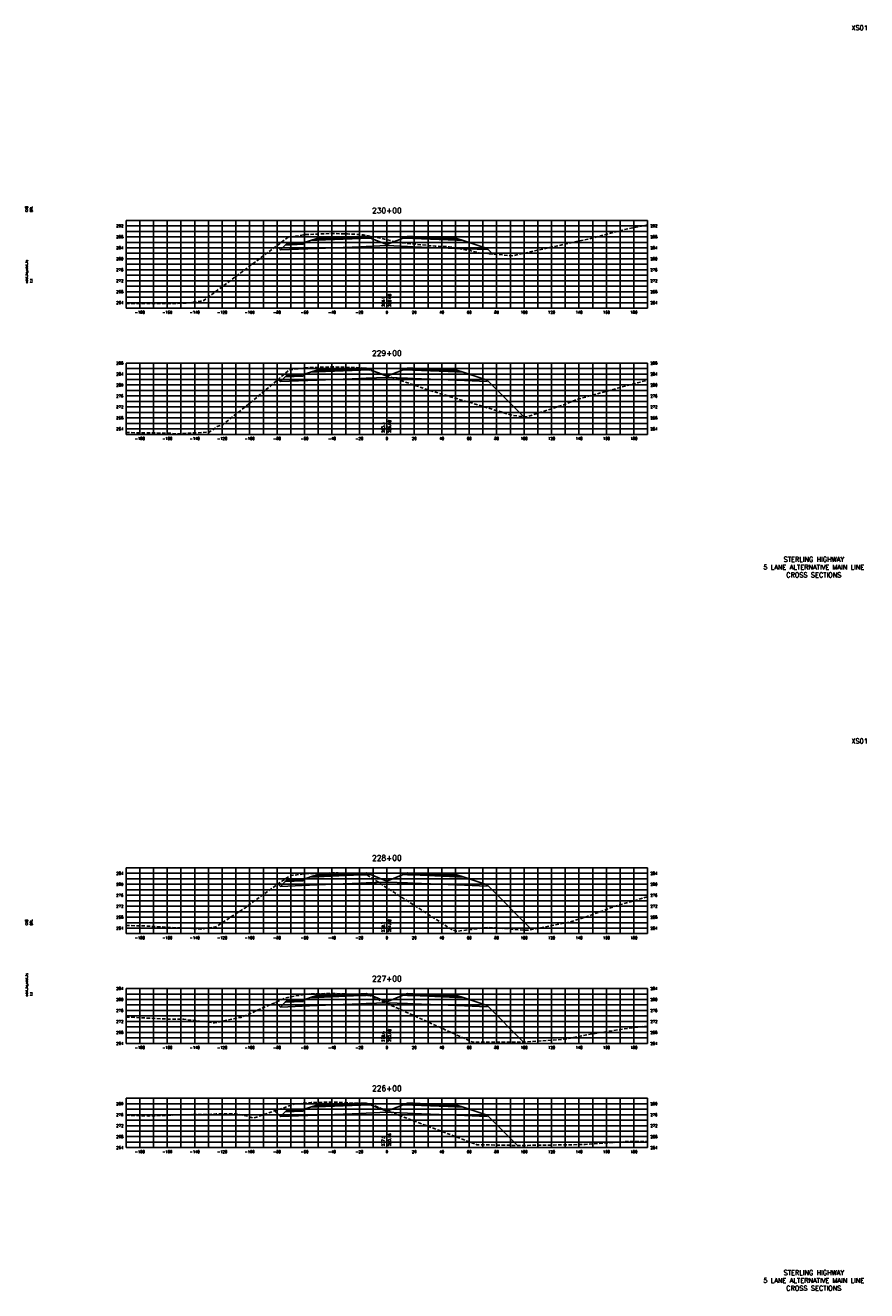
# Model space of a CAD drawing. Extents: x 37 to 10140, y -1968 to 9206.
# Tile 24 of 105: x 3687 to 4300, y 2616 to 3538. Entities that reach past the tile are written whole.
import ezdxf
from ezdxf.enums import TextEntityAlignment as Align

# ---------------------------------------------------------------- set-up
doc = ezdxf.new("R2010")
doc.units = 0
doc.header["$LTSCALE"] = 20
doc.header["$MEASUREMENT"] = 0
doc.linetypes.add('HIDDEN_050%', pattern=[0.1875, 0.125, -0.0625])
for name, color, linetype in [('S-AT-TXT175', 6, 'Continuous'), ('S-AT-TXT80', 1, 'Continuous'), ('XDATUM', 3, 'Continuous'), ('XEG', 1, 'HIDDEN_050%'), ('XFG', 2, 'Continuous'), ('XGRID', 251, 'Continuous'), ('XGRIDT', 2, 'Continuous'), ('XREF-BORDER', 7, 'Continuous')]:
    doc.layers.add(name, color=color, linetype=linetype)
doc.styles.add('L100', font='simplex.shx', dxfattribs={"height": 2})
doc.styles.add('L175', font='ROMANSM.shx', dxfattribs={"height": 3.5})
doc.styles.add('L80', font='ROMANSM.shx', dxfattribs={"height": 1.6})

# ---------------------------------------------------------------- blocks, each defined once
blk = doc.blocks.new('03025_00_att1')
at = {"layer": 'S-AT-TXT175', "style": 'L175'}
for tag, p in [('NUM', (32.402, 20.822)), ('LINE1', (30.64, 1.444)), ('LINE2', (30.64, 1.161)), ('LINE3', (30.64, 0.877))]:
    blk.add_attdef(tag, text='', height=0.175, dxfattribs=at).set_placement(p, align=Align.CENTER)
at = {"layer": 'S-AT-TXT80', "style": 'L80'}
for tag, p in [('DESIGNED', (2.094, 14.201)), ('CHECKED', (2.265, 14.201)), ('DRAFTED', (2.436, 14.201)), ('PCTB', (2.094, 11.605)), ('PSCALE', (2.265, 11.605)), ('PVIEW', (2.436, 11.605))]:
    blk.add_attdef(tag, p, '', height=0.08, rotation=90, dxfattribs=at)

msp = doc.modelspace()

# ---------------------------------------------------------------- linework, layer by layer
at = {"layer": 'XDATUM', "flags": 128}
for points in [[(3869.58, 3377.31), (3872.41, 3374.48), (3899, 3375.54), (3931, 3376.82), (3935, 3376.98), (3950, 3377.58), (3965, 3376.98), (3969, 3376.82), (4001, 3375.54), (4023, 3374.66), (4023, 3375.55), (4027.1, 3371.45)], [(3870.81, 3280.08), (3872.41, 3278.48), (3899, 3279.54), (3931, 3280.82), (3935, 3280.98), (3950, 3281.58), (3965, 3280.98), (3969, 3280.82), (4001, 3279.54), (4023, 3278.66), (4023, 3279.55), (4049.54, 3253.01)], [(3870.64, 2912.25), (3872.41, 2910.48), (3899, 2911.54), (3931, 2912.82), (3935, 2912.98), (3950, 2913.58), (3965, 2912.98), (3969, 2912.82), (4001, 2911.54), (4023, 2910.66), (4023, 2911.55), (4055.51, 2879.04)], [(3868.95, 2825.94), (3872.41, 2822.48), (3899, 2823.54), (3931, 2824.82), (3935, 2824.98), (3950, 2825.58), (3965, 2824.98), (3969, 2824.82), (4001, 2823.54), (4023, 2822.66), (4023, 2823.55), (4049.61, 2796.94)], [(3868.25, 2746.79), (3872.41, 2742.64), (3899, 2743.7), (3931, 2744.98), (3935, 2745.14), (3950, 2745.74), (3965, 2745.14), (3969, 2744.98), (4001, 2743.7), (4023, 2742.82), (4023, 2743.71), (4045.1, 2721.6)]]:
    msp.add_lwpolyline(points, dxfattribs=at)
at = {"layer": 'XEG', "flags": 128}
for points in [[(3760, 3335.24), (3766.76, 3335.48), (3797.2, 3335.44), (3802.88, 3335.63), (3814.4, 3337.13), (3816.76, 3337.67), (3823.8, 3342.98), (3878.26, 3383.83), (3883.71, 3384.4), (3890.37, 3385.6), (3899.43, 3386.05), (3910.31, 3386.46), (3921.21, 3386.08), (3930.53, 3385.71), (3932.88, 3385.45), (3934.54, 3385.22), (3944.24, 3383.25), (3950, 3381.87), (3958.14, 3379.93), (3985.14, 3377.25), (3995.38, 3376.8), (4010.73, 3373.96), (4017.27, 3372.31), (4039, 3370.41), (4041.78, 3370.12), (4046.27, 3371.26), (4076.82, 3378), (4096.35, 3382.29), (4110.05, 3385.8), (4122.79, 3389.2), (4140, 3392.71)], [(3760, 3241.3), (3760.24, 3241.29), (3793.01, 3240.9), (3795.36, 3240.37), (3805.67, 3240.88), (3820.57, 3241.63), (3826.31, 3245.71), (3830.63, 3247.15), (3853.42, 3265.47), (3879.06, 3287.02), (3886.39, 3288.02), (3890.92, 3288.62), (3898.28, 3288.78), (3910.82, 3289.19), (3923.39, 3288.81), (3930.87, 3288.52), (3932.25, 3288.31), (3934.47, 3287.93), (3950, 3282.68), (3983.85, 3271.23), (4041.99, 3253.73), (4051.05, 3252.87), (4052.64, 3253.09), (4073.86, 3259.89), (4078.65, 3261.52), (4078.82, 3261.61), (4089.15, 3265.64), (4123.73, 3275.2), (4138.19, 3279.04), (4140, 3279.49)], [(3760, 2882.01), (3766.88, 2881.77), (3774.02, 2881.59), (3779.49, 2881.26), (3814.51, 2879.39), (3819.43, 2880.08), (3825.42, 2880.98), (3840.42, 2890.76), (3846.4, 2894.61), (3871.77, 2913.08), (3879.63, 2918.27), (3881.6, 2918.55), (3891.13, 2919.74), (3894.73, 2919.84), (3910.91, 2920.39), (3914.62, 2920.24), (3931.06, 2919.7), (3931.88, 2919.62), (3935.02, 2919.14), (3950, 2909.48), (3997.29, 2879.01), (4000.43, 2877.8), (4001.26, 2877.8), (4024.2, 2880.57), (4030.09, 2880.13), (4046.81, 2878.74), (4052.82, 2878.52), (4080.83, 2883.91), (4086.4, 2885.36), (4097.91, 2889.19), (4117.3, 2896.34), (4131.97, 2900.48), (4140, 2903)], [(3760, 2815.18), (3791.75, 2813.68), (3802.17, 2813.61), (3810.63, 2812.58), (3819.37, 2811.5), (3824.38, 2810.91), (3839.51, 2814.25), (3841.89, 2814.98), (3843.5, 2814.78), (3876.06, 2829.05), (3876.44, 2829.21), (3876.48, 2829.21), (3891.16, 2831.95), (3909.81, 2832.43), (3910.67, 2832.45), (3911.49, 2832.42), (3931.76, 2831.51), (3932.01, 2831.48), (3937.63, 2830.81), (3946.19, 2826.9), (3950, 2825.18), (4012.78, 2796.79), (4041.45, 2796.87), (4049.24, 2796.92), (4077.24, 2798.86), (4083.8, 2799.81), (4088.59, 2800.93), (4096.41, 2802.37), (4128.05, 2807.36), (4140, 2808.54)], [(3760, 2743.6), (3776.06, 2743.06), (3781.28, 2743.26), (3799.03, 2743.93), (3822.94, 2744.31), (3825.59, 2744.66), (3839.96, 2744.72), (3845.67, 2743.63), (3853.05, 2741.57), (3874.82, 2749.05), (3882.15, 2751.67), (3890.13, 2752.51), (3891.55, 2752.7), (3894.86, 2752.79), (3910.89, 2753.22), (3928.45, 2752.36), (3931.6, 2752.22), (3937.52, 2751.54), (3938.51, 2751.43), (3950, 2746.97), (3956.97, 2744.27), (4015.66, 2722.15), (4043.81, 2721.62), (4048.78, 2721.56), (4052.38, 2721.68), (4083.4, 2722.06), (4094.45, 2722.35), (4124.56, 2724.43), (4140, 2724.57)]]:
    msp.add_lwpolyline(points, dxfattribs=at)
at = {"layer": 'XFG', "flags": 128}
for points in [[(3872.41, 3374.48), (3872.41, 3374.48), (3869.58, 3377.31)], [(3950, 3378.32), (3938.05, 3383.11), (3935, 3382.98), (3931, 3382.82), (3899, 3381.54), (3894.43, 3381.36), (3889, 3379.55), (3889, 3378.55), (3875.96, 3378.03), (3872.41, 3374.48), (3899, 3375.54), (3931, 3376.82), (3935, 3376.98), (3950, 3377.58), (3950, 3378.32)], [(3889, 3379.55), (3888, 3379.51), (3888, 3379.17), (3878, 3378.77), (3878, 3379.11), (3877, 3379.07), (3875.96, 3378.03), (3889, 3378.55), (3889, 3379.55)], [(3888, 3379.51), (3878, 3379.11), (3878, 3378.77), (3888, 3379.17), (3888, 3379.51)], [(3935, 3383.32), (3931, 3383.16), (3899, 3381.88), (3899, 3382.88), (3894.43, 3381.36), (3899, 3381.54), (3931, 3382.82), (3935, 3382.98), (3938.05, 3383.11), (3935, 3384.32), (3935, 3383.32)], [(3935, 3384.32), (3931, 3384.16), (3899, 3382.88), (3899, 3382.54), (3931, 3383.82), (3935, 3383.98), (3935, 3384.32)], [(3935, 3383.98), (3931, 3383.82), (3899, 3382.54), (3899, 3381.88), (3931, 3383.16), (3935, 3383.32), (3935, 3383.98)], [(3950, 3378.32), (3961.95, 3383.11), (3965, 3382.98), (3969, 3382.82), (4001, 3381.54), (4005.57, 3381.36), (4023, 3375.55), (4023, 3374.66), (4001, 3375.54), (3969, 3376.82), (3965, 3376.98), (3950, 3377.58)], [(3965, 3384.32), (3961.95, 3383.11), (3965, 3382.98), (3969, 3382.82), (4001, 3381.54), (4005.57, 3381.36), (4001, 3382.88), (4001, 3381.88), (3969, 3383.16), (3965, 3383.32), (3965, 3384.32)], [(3965, 3384.32), (3965, 3383.98), (3969, 3383.82), (4001, 3382.54), (4001, 3382.88), (3969, 3384.16), (3965, 3384.32)], [(3965, 3383.98), (3965, 3383.32), (3969, 3383.16), (4001, 3381.88), (4001, 3382.54), (3969, 3383.82), (3965, 3383.98)], [(4023, 3375.55), (4023, 3375.55), (4027.1, 3371.45)], [(3950, 3282.32), (3938.05, 3287.11), (3935, 3286.98), (3931, 3286.82), (3899, 3285.54), (3894.43, 3285.36), (3889, 3283.55), (3889, 3282.55), (3875.96, 3282.03), (3872.41, 3278.48), (3899, 3279.54), (3931, 3280.82), (3935, 3280.98), (3950, 3281.58), (3950, 3282.32)], [(3935, 3287.32), (3931, 3287.16), (3899, 3285.88), (3899, 3286.88), (3894.43, 3285.36), (3899, 3285.54), (3931, 3286.82), (3935, 3286.98), (3938.05, 3287.11), (3935, 3288.32), (3935, 3287.32)], [(3935, 3288.32), (3931, 3288.16), (3899, 3286.88), (3899, 3286.54), (3931, 3287.82), (3935, 3287.98), (3935, 3288.32)], [(3935, 3287.98), (3931, 3287.82), (3899, 3286.54), (3899, 3285.88), (3931, 3287.16), (3935, 3287.32), (3935, 3287.98)], [(3950, 3282.32), (3961.95, 3287.11), (3965, 3286.98), (3969, 3286.82), (4001, 3285.54), (4005.57, 3285.36), (4023, 3279.55), (4023, 3278.66), (4001, 3279.54), (3969, 3280.82), (3965, 3280.98), (3950, 3281.58)], [(3965, 3288.32), (3961.95, 3287.11), (3965, 3286.98), (3969, 3286.82), (4001, 3285.54), (4005.57, 3285.36), (4001, 3286.88), (4001, 3285.88), (3969, 3287.16), (3965, 3287.32), (3965, 3288.32)], [(3965, 3288.32), (3965, 3287.98), (3969, 3287.82), (4001, 3286.54), (4001, 3286.88), (3969, 3288.16), (3965, 3288.32)], [(3965, 3287.98), (3965, 3287.32), (3969, 3287.16), (4001, 3285.88), (4001, 3286.54), (3969, 3287.82), (3965, 3287.98)], [(3872.41, 3278.48), (3872.41, 3278.48), (3870.81, 3280.08)], [(3889, 3283.55), (3888, 3283.51), (3888, 3283.17), (3878, 3282.77), (3878, 3283.11), (3877, 3283.07), (3875.96, 3282.03), (3889, 3282.55), (3889, 3283.55)], [(3888, 3283.51), (3878, 3283.11), (3878, 3282.77), (3888, 3283.17), (3888, 3283.51)], [(4023, 3279.55), (4023, 3279.55), (4049.54, 3253.01)], [(3950, 2914.32), (3938.05, 2919.11), (3935, 2918.98), (3931, 2918.82), (3899, 2917.54), (3894.43, 2917.36), (3889, 2915.55), (3889, 2914.55), (3875.96, 2914.03), (3872.41, 2910.48), (3899, 2911.54), (3931, 2912.82), (3935, 2912.98), (3950, 2913.58), (3950, 2914.32)], [(3889, 2915.55), (3888, 2915.51), (3888, 2915.17), (3878, 2914.77), (3878, 2915.11), (3877, 2915.07), (3875.96, 2914.03), (3889, 2914.55), (3889, 2915.55)], [(3888, 2915.51), (3878, 2915.11), (3878, 2914.77), (3888, 2915.17), (3888, 2915.51)], [(3935, 2919.32), (3931, 2919.16), (3899, 2917.88), (3899, 2918.88), (3894.43, 2917.36), (3899, 2917.54), (3931, 2918.82), (3935, 2918.98), (3938.05, 2919.11), (3935, 2920.32), (3935, 2919.32)], [(3935, 2920.32), (3931, 2920.16), (3899, 2918.88), (3899, 2918.54), (3931, 2919.82), (3935, 2919.98), (3935, 2920.32)], [(3935, 2919.98), (3931, 2919.82), (3899, 2918.54), (3899, 2917.88), (3931, 2919.16), (3935, 2919.32), (3935, 2919.98)], [(3950, 2914.32), (3961.95, 2919.11), (3965, 2918.98), (3969, 2918.82), (4001, 2917.54), (4005.57, 2917.36), (4023, 2911.55), (4023, 2910.66), (4001, 2911.54), (3969, 2912.82), (3965, 2912.98), (3950, 2913.58)], [(3965, 2920.32), (3961.95, 2919.11), (3965, 2918.98), (3969, 2918.82), (4001, 2917.54), (4005.57, 2917.36), (4001, 2918.88), (4001, 2917.88), (3969, 2919.16), (3965, 2919.32), (3965, 2920.32)], [(3965, 2920.32), (3965, 2919.98), (3969, 2919.82), (4001, 2918.54), (4001, 2918.88), (3969, 2920.16), (3965, 2920.32)], [(3965, 2919.98), (3965, 2919.32), (3969, 2919.16), (4001, 2917.88), (4001, 2918.54), (3969, 2919.82), (3965, 2919.98)], [(3872.41, 2910.48), (3872.41, 2910.48), (3870.64, 2912.25)], [(4023, 2911.55), (4023, 2911.55), (4055.51, 2879.04)], [(3935, 2831.32), (3931, 2831.16), (3899, 2829.88), (3899, 2830.88), (3894.43, 2829.36), (3899, 2829.54), (3931, 2830.82), (3935, 2830.98), (3938.05, 2831.11), (3935, 2832.32), (3935, 2831.32)], [(3935, 2832.32), (3931, 2832.16), (3899, 2830.88), (3899, 2830.54), (3931, 2831.82), (3935, 2831.98), (3935, 2832.32)], [(3965, 2832.32), (3961.95, 2831.11), (3965, 2830.98), (3969, 2830.82), (4001, 2829.54), (4005.57, 2829.36), (4001, 2830.88), (4001, 2829.88), (3969, 2831.16), (3965, 2831.32), (3965, 2832.32)], [(3965, 2832.32), (3965, 2831.98), (3969, 2831.82), (4001, 2830.54), (4001, 2830.88), (3969, 2832.16), (3965, 2832.32)], [(3872.41, 2822.48), (3872.41, 2822.48), (3868.95, 2825.94)], [(3950, 2826.32), (3938.05, 2831.11), (3935, 2830.98), (3931, 2830.82), (3899, 2829.54), (3894.43, 2829.36), (3889, 2827.55), (3889, 2826.55), (3875.96, 2826.03), (3872.41, 2822.48), (3899, 2823.54), (3931, 2824.82), (3935, 2824.98), (3950, 2825.58), (3950, 2826.32)], [(3889, 2827.55), (3888, 2827.51), (3888, 2827.17), (3878, 2826.77), (3878, 2827.11), (3877, 2827.07), (3875.96, 2826.03), (3889, 2826.55), (3889, 2827.55)], [(3888, 2827.51), (3878, 2827.11), (3878, 2826.77), (3888, 2827.17), (3888, 2827.51)], [(3935, 2831.98), (3931, 2831.82), (3899, 2830.54), (3899, 2829.88), (3931, 2831.16), (3935, 2831.32), (3935, 2831.98)], [(3950, 2826.32), (3961.95, 2831.11), (3965, 2830.98), (3969, 2830.82), (4001, 2829.54), (4005.57, 2829.36), (4023, 2823.55), (4023, 2822.66), (4001, 2823.54), (3969, 2824.82), (3965, 2824.98), (3950, 2825.58)], [(3965, 2831.98), (3965, 2831.32), (3969, 2831.16), (4001, 2829.88), (4001, 2830.54), (3969, 2831.82), (3965, 2831.98)], [(4023, 2823.55), (4023, 2823.55), (4049.61, 2796.94)], [(3950, 2746.48), (3938.05, 2751.26), (3935, 2751.14), (3931, 2750.98), (3899, 2749.7), (3894.43, 2749.52), (3889, 2747.71), (3889, 2746.71), (3875.96, 2746.19), (3872.41, 2742.64), (3899, 2743.7), (3931, 2744.98), (3935, 2745.14), (3950, 2745.74), (3950, 2746.48)], [(3935, 2751.48), (3931, 2751.32), (3899, 2750.04), (3899, 2751.04), (3894.43, 2749.52), (3899, 2749.7), (3931, 2750.98), (3935, 2751.14), (3938.05, 2751.26), (3935, 2752.48), (3935, 2751.48)], [(3935, 2752.48), (3931, 2752.32), (3899, 2751.04), (3899, 2750.7), (3931, 2751.98), (3935, 2752.14), (3935, 2752.48)], [(3935, 2752.14), (3931, 2751.98), (3899, 2750.7), (3899, 2750.04), (3931, 2751.32), (3935, 2751.48), (3935, 2752.14)], [(3950, 2746.48), (3961.95, 2751.26), (3965, 2751.14), (3969, 2750.98), (4001, 2749.7), (4005.57, 2749.52), (4023, 2743.71), (4023, 2742.82), (4001, 2743.7), (3969, 2744.98), (3965, 2745.14), (3950, 2745.74)], [(3965, 2752.48), (3961.95, 2751.26), (3965, 2751.14), (3969, 2750.98), (4001, 2749.7), (4005.57, 2749.52), (4001, 2751.04), (4001, 2750.04), (3969, 2751.32), (3965, 2751.48), (3965, 2752.48)], [(3965, 2752.48), (3965, 2752.14), (3969, 2751.98), (4001, 2750.7), (4001, 2751.04), (3969, 2752.32), (3965, 2752.48)], [(3965, 2752.14), (3965, 2751.48), (3969, 2751.32), (4001, 2750.04), (4001, 2750.7), (3969, 2751.98), (3965, 2752.14)], [(3872.41, 2742.64), (3872.41, 2742.64), (3868.25, 2746.79)], [(3889, 2747.71), (3888, 2747.67), (3888, 2747.33), (3878, 2746.93), (3878, 2747.27), (3877, 2747.23), (3875.96, 2746.19), (3889, 2746.71), (3889, 2747.71)], [(3888, 2747.67), (3878, 2747.27), (3878, 2746.93), (3888, 2747.33), (3888, 2747.67)], [(4023, 2743.71), (4023, 2743.71), (4045.1, 2721.6)]]:
    msp.add_lwpolyline(points, dxfattribs=at)
at = {"layer": 'XGRID'}
for p, q in [((3760, 3332), (3760, 3396)), ((3760, 3396), (4140, 3396)), ((3770, 3332), (3770, 3396)), ((3780, 3332), (3780, 3396)), ((3790, 3332), (3790, 3396)), ((3800, 3332), (3800, 3396)), ((3810, 3332), (3810, 3396)), ((3820, 3332), (3820, 3396)), ((3830, 3332), (3830, 3396)), ((3840, 3332), (3840, 3396)), ((3850, 3332), (3850, 3396)), ((3860, 3332), (3860, 3396)), ((3870, 3332), (3870, 3396)), ((3880, 3332), (3880, 3396)), ((3890, 3332), (3890, 3396)), ((3900, 3332), (3900, 3396)), ((3910, 3332), (3910, 3396)), ((3920, 3332), (3920, 3396)), ((3930, 3332), (3930, 3396)), ((3940, 3332), (3940, 3396)), ((3950, 3332), (3950, 3396)), ((3960, 3332), (3960, 3396)), ((3970, 3332), (3970, 3396)), ((3980, 3332), (3980, 3396)), ((3990, 3332), (3990, 3396)), ((4000, 3332), (4000, 3396)), ((4010, 3332), (4010, 3396)), ((4020, 3332), (4020, 3396)), ((4030, 3332), (4030, 3396)), ((4040, 3332), (4040, 3396)), ((4050, 3332), (4050, 3396)), ((4060, 3332), (4060, 3396)), ((4070, 3332), (4070, 3396)), ((4080, 3332), (4080, 3396)), ((4090, 3332), (4090, 3396)), ((4100, 3332), (4100, 3396)), ((4110, 3332), (4110, 3396)), ((4120, 3332), (4120, 3396)), ((4130, 3332), (4130, 3396)), ((4140, 3332), (4140, 3396)), ((3760, 3392), (4140, 3392)), ((3760, 3388), (4140, 3388)), ((3760, 3384), (4140, 3384)), ((3760, 3380), (4140, 3380)), ((3760, 3376), (4140, 3376)), ((3760, 3372), (4140, 3372)), ((3760, 3368), (4140, 3368)), ((3760, 3364), (4140, 3364)), ((3760, 3360), (4140, 3360)), ((3760, 3356), (4140, 3356)), ((3760, 3352), (4140, 3352)), ((3760, 3348), (4140, 3348)), ((3760, 3344), (4140, 3344)), ((3760, 3340), (4140, 3340)), ((3760, 3336), (4140, 3336)), ((3760, 3332), (4140, 3332)), ((3760, 3240), (3760, 3292)), ((3760, 3292), (4140, 3292)), ((3760, 3288), (4140, 3288)), ((3770, 3240), (3770, 3292)), ((3780, 3240), (3780, 3292)), ((3790, 3240), (3790, 3292)), ((3800, 3240), (3800, 3292)), ((3810, 3240), (3810, 3292)), ((3820, 3240), (3820, 3292)), ((3830, 3240), (3830, 3292)), ((3840, 3240), (3840, 3292)), ((3850, 3240), (3850, 3292)), ((3860, 3240), (3860, 3292)), ((3870, 3240), (3870, 3292)), ((3880, 3240), (3880, 3292)), ((3890, 3240), (3890, 3292)), ((3900, 3240), (3900, 3292)), ((3910, 3240), (3910, 3292)), ((3920, 3240), (3920, 3292)), ((3930, 3240), (3930, 3292)), ((3940, 3240), (3940, 3292)), ((3950, 3240), (3950, 3292)), ((3960, 3240), (3960, 3292)), ((3970, 3240), (3970, 3292)), ((3980, 3240), (3980, 3292)), ((3990, 3240), (3990, 3292)), ((4000, 3240), (4000, 3292)), ((4010, 3240), (4010, 3292)), ((4020, 3240), (4020, 3292)), ((4030, 3240), (4030, 3292)), ((4040, 3240), (4040, 3292)), ((4050, 3240), (4050, 3292)), ((4060, 3240), (4060, 3292)), ((4070, 3240), (4070, 3292)), ((4080, 3240), (4080, 3292)), ((4090, 3240), (4090, 3292)), ((4100, 3240), (4100, 3292)), ((4110, 3240), (4110, 3292)), ((4120, 3240), (4120, 3292)), ((4130, 3240), (4130, 3292)), ((4140, 3240), (4140, 3292)), ((3760, 3284), (4140, 3284)), ((3760, 3280), (4140, 3280)), ((3760, 3276), (4140, 3276)), ((3760, 3272), (4140, 3272)), ((3760, 3268), (4140, 3268)), ((3760, 3264), (4140, 3264)), ((3760, 3260), (4140, 3260)), ((3760, 3256), (4140, 3256)), ((3760, 3252), (4140, 3252)), ((3760, 3248), (4140, 3248)), ((3760, 3244), (4140, 3244)), ((3760, 3240), (4140, 3240)), ((3760, 2876), (3760, 2924)), ((3760, 2924), (4140, 2924)), ((3760, 2920), (4140, 2920)), ((3760, 2916), (4140, 2916)), ((3770, 2876), (3770, 2924)), ((3780, 2876), (3780, 2924)), ((3790, 2876), (3790, 2924)), ((3800, 2876), (3800, 2924)), ((3810, 2876), (3810, 2924)), ((3820, 2876), (3820, 2924)), ((3830, 2876), (3830, 2924)), ((3840, 2876), (3840, 2924)), ((3850, 2876), (3850, 2924)), ((3860, 2876), (3860, 2924)), ((3870, 2876), (3870, 2924)), ((3880, 2876), (3880, 2924)), ((3890, 2876), (3890, 2924)), ((3900, 2876), (3900, 2924)), ((3910, 2876), (3910, 2924)), ((3920, 2876), (3920, 2924)), ((3930, 2876), (3930, 2924)), ((3940, 2876), (3940, 2924)), ((3950, 2876), (3950, 2924)), ((3960, 2876), (3960, 2924)), ((3970, 2876), (3970, 2924)), ((3980, 2876), (3980, 2924)), ((3990, 2876), (3990, 2924)), ((4000, 2876), (4000, 2924)), ((4010, 2876), (4010, 2924)), ((4020, 2876), (4020, 2924)), ((4030, 2876), (4030, 2924)), ((4040, 2876), (4040, 2924)), ((4050, 2876), (4050, 2924)), ((4060, 2876), (4060, 2924)), ((4070, 2876), (4070, 2924)), ((4080, 2876), (4080, 2924)), ((4090, 2876), (4090, 2924)), ((4100, 2876), (4100, 2924)), ((4110, 2876), (4110, 2924)), ((4120, 2876), (4120, 2924)), ((4130, 2876), (4130, 2924)), ((4140, 2876), (4140, 2924)), ((3760, 2912), (4140, 2912)), ((3760, 2908), (4140, 2908)), ((3760, 2904), (4140, 2904)), ((3760, 2900), (4140, 2900)), ((3760, 2896), (4140, 2896)), ((3760, 2892), (4140, 2892)), ((3760, 2888), (4140, 2888)), ((3760, 2884), (4140, 2884)), ((3760, 2880), (4140, 2880)), ((3760, 2876), (4140, 2876)), ((3760, 2796), (3760, 2836)), ((3760, 2836), (4140, 2836)), ((3770, 2796), (3770, 2836)), ((3780, 2796), (3780, 2836)), ((3790, 2796), (3790, 2836)), ((3800, 2796), (3800, 2836)), ((3810, 2796), (3810, 2836)), ((3820, 2796), (3820, 2836)), ((3830, 2796), (3830, 2836)), ((3840, 2796), (3840, 2836)), ((3850, 2796), (3850, 2836)), ((3860, 2796), (3860, 2836)), ((3870, 2796), (3870, 2836)), ((3880, 2796), (3880, 2836)), ((3890, 2796), (3890, 2836)), ((3900, 2796), (3900, 2836)), ((3910, 2796), (3910, 2836)), ((3920, 2796), (3920, 2836)), ((3930, 2796), (3930, 2836)), ((3940, 2796), (3940, 2836)), ((3950, 2796), (3950, 2836)), ((3960, 2796), (3960, 2836)), ((3970, 2796), (3970, 2836)), ((3980, 2796), (3980, 2836)), ((3990, 2796), (3990, 2836)), ((4000, 2796), (4000, 2836)), ((4010, 2796), (4010, 2836)), ((4020, 2796), (4020, 2836)), ((4030, 2796), (4030, 2836)), ((4040, 2796), (4040, 2836)), ((4050, 2796), (4050, 2836)), ((4060, 2796), (4060, 2836)), ((4070, 2796), (4070, 2836)), ((4080, 2796), (4080, 2836)), ((4090, 2796), (4090, 2836)), ((4100, 2796), (4100, 2836)), ((4110, 2796), (4110, 2836)), ((4120, 2796), (4120, 2836)), ((4130, 2796), (4130, 2836)), ((4140, 2796), (4140, 2836)), ((3760, 2832), (4140, 2832)), ((3760, 2828), (4140, 2828)), ((3760, 2824), (4140, 2824)), ((3760, 2820), (4140, 2820)), ((3760, 2816), (4140, 2816)), ((3760, 2812), (4140, 2812)), ((3760, 2808), (4140, 2808)), ((3760, 2804), (4140, 2804)), ((3760, 2800), (4140, 2800)), ((3760, 2796), (4140, 2796)), ((3760, 2720), (3760, 2756)), ((3760, 2756), (4140, 2756)), ((3760, 2752), (4140, 2752)), ((3770, 2720), (3770, 2756)), ((3780, 2720), (3780, 2756)), ((3790, 2720), (3790, 2756)), ((3800, 2720), (3800, 2756)), ((3810, 2720), (3810, 2756)), ((3820, 2720), (3820, 2756)), ((3830, 2720), (3830, 2756)), ((3840, 2720), (3840, 2756)), ((3850, 2720), (3850, 2756)), ((3860, 2720), (3860, 2756)), ((3870, 2720), (3870, 2756)), ((3880, 2720), (3880, 2756)), ((3890, 2720), (3890, 2756)), ((3900, 2720), (3900, 2756)), ((3910, 2720), (3910, 2756)), ((3920, 2720), (3920, 2756)), ((3930, 2720), (3930, 2756)), ((3940, 2720), (3940, 2756)), ((3950, 2720), (3950, 2756)), ((3960, 2720), (3960, 2756)), ((3970, 2720), (3970, 2756)), ((3980, 2720), (3980, 2756)), ((3990, 2720), (3990, 2756)), ((4000, 2720), (4000, 2756)), ((4010, 2720), (4010, 2756)), ((4020, 2720), (4020, 2756)), ((4030, 2720), (4030, 2756)), ((4040, 2720), (4040, 2756)), ((4050, 2720), (4050, 2756)), ((4060, 2720), (4060, 2756)), ((4070, 2720), (4070, 2756)), ((4080, 2720), (4080, 2756)), ((4090, 2720), (4090, 2756)), ((4100, 2720), (4100, 2756)), ((4110, 2720), (4110, 2756)), ((4120, 2720), (4120, 2756)), ((4130, 2720), (4130, 2756)), ((4140, 2720), (4140, 2756)), ((3760, 2748), (4140, 2748)), ((3760, 2744), (4140, 2744)), ((3760, 2740), (4140, 2740)), ((3760, 2736), (4140, 2736)), ((3760, 2732), (4140, 2732)), ((3760, 2728), (4140, 2728)), ((3760, 2724), (4140, 2724)), ((3760, 2720), (4140, 2720))]:
    msp.add_line(p, q, dxfattribs=at)

# ---------------------------------------------------------------- block references
at = {"layer": 'XREF-BORDER'}
ref = msp.add_blockref('03025_00_att1', (3646.45, 3118.23), dxfattribs=dict(at, xscale=20, yscale=20, zscale=20))
ref.add_attrib('LINE1', 'STERLING HIGHWAY', dxfattribs={"layer": 'S-AT-TXT175', "height": 3.5, "style": 'L175'}).set_placement((4261.07, 3147.1), align=Align.CENTER)
ref.add_attrib('LINE2', '5 LANE ALTERNATIVE MAIN LINE', dxfattribs={"layer": 'S-AT-TXT175', "height": 3.5, "style": 'L175'}).set_placement((4261.07, 3141.44), align=Align.CENTER)
ref.add_attrib('LINE3', 'CROSS SECTIONS', dxfattribs={"layer": 'S-AT-TXT175', "height": 3.5, "style": 'L175'}).set_placement((4261.07, 3135.77), align=Align.CENTER)
ref.add_attrib('NUM', 'XS01', dxfattribs={"layer": 'S-AT-TXT175', "height": 3.5, "style": 'L175'}).set_placement((4294.49, 3534.66), align=Align.CENTER)
ref.add_attrib('DESIGNED', 'CAB', (3688.33, 3402.25), dxfattribs={"layer": 'S-AT-TXT80', "height": 1.6, "rotation": 90, "style": 'L80'})
ref.add_attrib('CHECKED', 'DRL', (3691.75, 3402.25), dxfattribs={"layer": 'S-AT-TXT80', "height": 1.6, "rotation": 90, "style": 'L80'})
ref.add_attrib('PCTB', 'adot_hs,adot_fs', (3688.33, 3350.32), dxfattribs={"layer": 'S-AT-TXT80', "height": 1.6, "rotation": 90, "style": 'L80'})
ref.add_attrib('PSCALE', '1:1', (3691.75, 3350.32), dxfattribs={"layer": 'S-AT-TXT80', "height": 1.6, "rotation": 90, "style": 'L80'})
ref = msp.add_blockref('03025_00_att1', (3646.45, 2598.23), dxfattribs=dict(at, xscale=20, yscale=20, zscale=20))
ref.add_attrib('LINE1', 'STERLING HIGHWAY', dxfattribs={"layer": 'S-AT-TXT175', "height": 3.5, "style": 'L175'}).set_placement((4261.07, 2627.1), align=Align.CENTER)
ref.add_attrib('LINE2', '5 LANE ALTERNATIVE MAIN LINE', dxfattribs={"layer": 'S-AT-TXT175', "height": 3.5, "style": 'L175'}).set_placement((4261.07, 2621.44), align=Align.CENTER)
ref.add_attrib('LINE3', 'CROSS SECTIONS', dxfattribs={"layer": 'S-AT-TXT175', "height": 3.5, "style": 'L175'}).set_placement((4261.07, 2615.77), align=Align.CENTER)
ref.add_attrib('NUM', 'XS01', dxfattribs={"layer": 'S-AT-TXT175', "height": 3.5, "style": 'L175'}).set_placement((4294.49, 3014.66), align=Align.CENTER)
ref.add_attrib('DESIGNED', 'CAB', (3688.33, 2882.25), dxfattribs={"layer": 'S-AT-TXT80', "height": 1.6, "rotation": 90, "style": 'L80'})
ref.add_attrib('CHECKED', 'DRL', (3691.75, 2882.25), dxfattribs={"layer": 'S-AT-TXT80', "height": 1.6, "rotation": 90, "style": 'L80'})
ref.add_attrib('PCTB', 'adot_hs,adot_fs', (3688.33, 2830.32), dxfattribs={"layer": 'S-AT-TXT80', "height": 1.6, "rotation": 90, "style": 'L80'})
ref.add_attrib('PSCALE', '1:1', (3691.75, 2830.32), dxfattribs={"layer": 'S-AT-TXT80', "height": 1.6, "rotation": 90, "style": 'L80'})

# ---------------------------------------------------------------- texts
at = {"layer": 'XGRIDT', "style": 'L100'}
for s, p in [('230+00', (3950, 3400)), ('229+00', (3950, 3296)), ('228+00', (3950, 2928)), ('227+00', (3950, 2840)), ('226+00', (3950, 2760))]:
    msp.add_text(s, height=4, dxfattribs=at).set_placement(p, align=Align.BOTTOM_CENTER)
for s, p in [('292', (3758, 3392)), ('288', (3758, 3384)), ('284', (3758, 3376)), ('280', (3758, 3368)), ('276', (3758, 3360)), ('272', (3758, 3352)), ('268', (3758, 3344)), ('264', (3758, 3336)), ('288', (3758, 3292)), ('284', (3758, 3284)), ('280', (3758, 3276)), ('276', (3758, 3268)), ('272', (3758, 3260)), ('268', (3758, 3252)), ('264', (3758, 3244)), ('284', (3758, 2920)), ('280', (3758, 2912)), ('276', (3758, 2904)), ('272', (3758, 2896)), ('268', (3758, 2888)), ('264', (3758, 2880)), ('284', (3758, 2836)), ('280', (3758, 2828)), ('276', (3758, 2820)), ('272', (3758, 2812)), ('268', (3758, 2804)), ('264', (3758, 2796)), ('280', (3758, 2752)), ('276', (3758, 2744)), ('272', (3758, 2736)), ('268', (3758, 2728)), ('264', (3758, 2720))]:
    msp.add_text(s, height=2, dxfattribs=at).set_placement(p, align=Align.MIDDLE_RIGHT)
for s, p in [('292', (4142, 3392)), ('288', (4142, 3384)), ('284', (4142, 3376)), ('280', (4142, 3368)), ('276', (4142, 3360)), ('272', (4142, 3352)), ('268', (4142, 3344)), ('264', (4142, 3336)), ('288', (4142, 3292)), ('284', (4142, 3284)), ('280', (4142, 3276)), ('276', (4142, 3268)), ('272', (4142, 3260)), ('268', (4142, 3252)), ('264', (4142, 3244)), ('284', (4142, 2920)), ('280', (4142, 2912)), ('276', (4142, 2904)), ('272', (4142, 2896)), ('268', (4142, 2888)), ('264', (4142, 2880)), ('284', (4142, 2836)), ('280', (4142, 2828)), ('276', (4142, 2820)), ('272', (4142, 2812)), ('268', (4142, 2804)), ('264', (4142, 2796)), ('280', (4142, 2752)), ('276', (4142, 2744)), ('272', (4142, 2736)), ('268', (4142, 2728)), ('264', (4142, 2720))]:
    msp.add_text(s, height=2, dxfattribs=at).set_placement(p, align=Align.MIDDLE_LEFT)
for s, p in [('286.9', (3949, 3333)), ('283.3', (3949, 3241)), ('278.7', (3949, 2877)), ('278.6', (3949, 2797)), ('277.5', (3949, 2721))]:
    msp.add_text(s, height=2, rotation=90, dxfattribs=at).set_placement(p, align=Align.BOTTOM_LEFT)
for s, p in [('288.08', (3951, 3333)), ('286.08', (3951, 3241)), ('284.08', (3951, 2877)), ('282.08', (3951, 2797)), ('280.16', (3951, 2721))]:
    msp.add_text(s, height=2, rotation=90, dxfattribs=at).set_placement(p, align=Align.TOP_LEFT)
for s, p in [('-180', (3770, 3330)), ('-160', (3790, 3330)), ('-140', (3810, 3330)), ('-120', (3830, 3330)), ('-100', (3850, 3330)), ('-80', (3870, 3330)), ('-60', (3890, 3330)), ('-40', (3910, 3330)), ('-20', (3930, 3330)), ('0', (3950, 3330)), ('20', (3970, 3330)), ('40', (3990, 3330)), ('60', (4010, 3330)), ('80', (4030, 3330)), ('100', (4050, 3330)), ('120', (4070, 3330)), ('140', (4090, 3330)), ('160', (4110, 3330)), ('180', (4130, 3330)), ('-180', (3770, 3238)), ('-160', (3790, 3238)), ('-140', (3810, 3238)), ('-120', (3830, 3238)), ('-100', (3850, 3238)), ('-80', (3870, 3238)), ('-60', (3890, 3238)), ('-40', (3910, 3238)), ('-20', (3930, 3238)), ('0', (3950, 3238)), ('20', (3970, 3238)), ('40', (3990, 3238)), ('60', (4010, 3238)), ('80', (4030, 3238)), ('100', (4050, 3238)), ('120', (4070, 3238)), ('140', (4090, 3238)), ('160', (4110, 3238)), ('180', (4130, 3238)), ('-180', (3770, 2874)), ('-160', (3790, 2874)), ('-140', (3810, 2874)), ('-120', (3830, 2874)), ('-100', (3850, 2874)), ('-80', (3870, 2874)), ('-60', (3890, 2874)), ('-40', (3910, 2874)), ('-20', (3930, 2874)), ('0', (3950, 2874)), ('20', (3970, 2874)), ('40', (3990, 2874)), ('60', (4010, 2874)), ('80', (4030, 2874)), ('100', (4050, 2874)), ('120', (4070, 2874)), ('140', (4090, 2874)), ('160', (4110, 2874)), ('180', (4130, 2874)), ('-180', (3770, 2794)), ('-160', (3790, 2794)), ('-140', (3810, 2794)), ('-120', (3830, 2794)), ('-100', (3850, 2794)), ('-80', (3870, 2794)), ('-60', (3890, 2794)), ('-40', (3910, 2794)), ('-20', (3930, 2794)), ('0', (3950, 2794)), ('20', (3970, 2794)), ('40', (3990, 2794)), ('60', (4010, 2794)), ('80', (4030, 2794)), ('100', (4050, 2794)), ('120', (4070, 2794)), ('140', (4090, 2794)), ('160', (4110, 2794)), ('180', (4130, 2794)), ('-180', (3770, 2718)), ('-160', (3790, 2718)), ('-140', (3810, 2718)), ('-120', (3830, 2718)), ('-100', (3850, 2718)), ('-80', (3870, 2718)), ('-60', (3890, 2718)), ('-40', (3910, 2718)), ('-20', (3930, 2718)), ('0', (3950, 2718)), ('20', (3970, 2718)), ('40', (3990, 2718)), ('60', (4010, 2718)), ('80', (4030, 2718)), ('100', (4050, 2718)), ('120', (4070, 2718)), ('140', (4090, 2718)), ('160', (4110, 2718)), ('180', (4130, 2718))]:
    msp.add_text(s, height=2, dxfattribs=at).set_placement(p, align=Align.TOP_CENTER)

doc.saveas('drawing.dxf')
